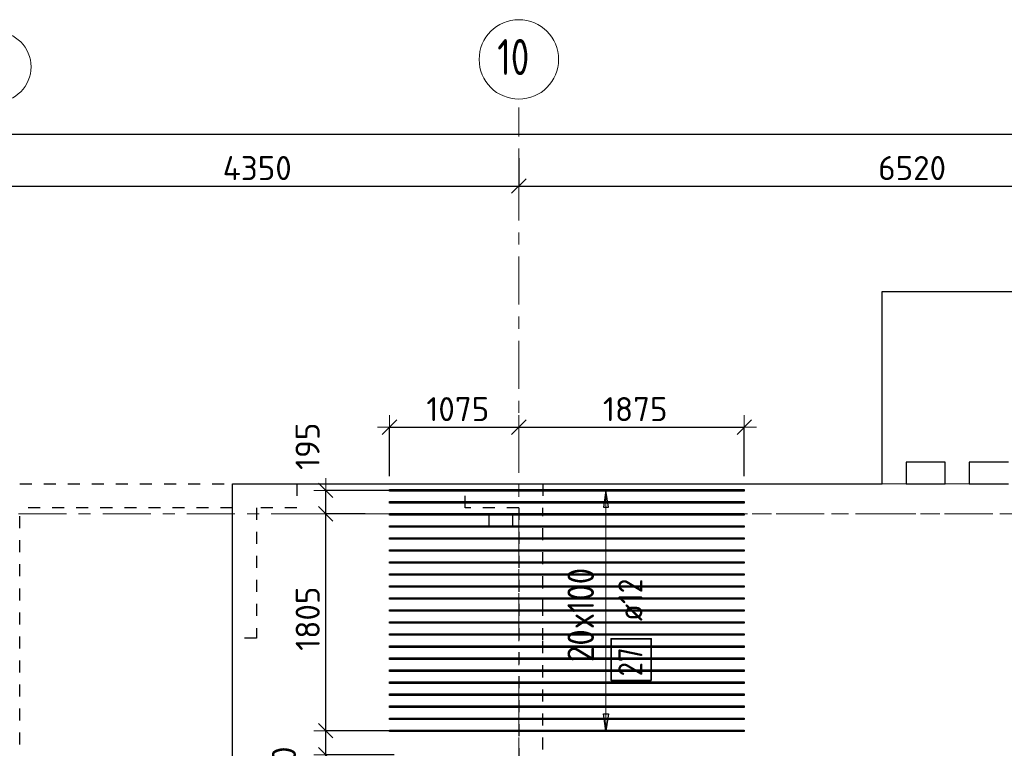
# Model space of a CAD drawing. Header units: metres. Extents: x -38 to 97, y -15 to 21.
# Tile 26 of 89: x 21.88 to 30.07, y 14.45 to 20.51. Entities that reach past the tile are written whole.
import ezdxf

# ---------------------------------------------------------------- set-up
doc = ezdxf.new("R2010")
doc.units = ezdxf.units.M
doc.header["$PDMODE"] = 65
for name, pattern in [('______11', [0.5, 0.4, -0.05, 0, -0.05]), ('______2', [0.0405, 0.03, -0.0105]), ('______3', [0.5, 0.4, -0.1]), ('______5', [1.1, 0.8, -0.1, 0.1, -0.1])]:
    doc.linetypes.add(name, pattern=pattern)
for name, color, linetype, lineweight in [('XR$2$Осевая линия (1)', 7, '______5', 13), ('XR$2$Размерная линия (1)', 7, 'Continuous', 13), ('XR$4$Балка (1)', 7, '______3', 13), ('XR$4$Перекрытие (1)', 7, 'Continuous', 35), ('XR$4$Размерная линия (1)', 7, 'Continuous', 13)]:
    doc.layers.add(name, color=color, linetype=linetype, lineweight=lineweight)
doc.layers.add('XR$4$Арм.стержн.Доп. Арм верхн.зоны Х', color=7, linetype='Continuous', lineweight=35, true_color=0x8c8cff)
doc.layers.add('XR$5$Стена_ бетон несущ.', color=7, linetype='Continuous', lineweight=70, true_color=0xb4b496)
doc.styles.add('ISOCPEUR', font='txt')
doc.dimstyles.new('DIMSTYLE_3', dxfattribs={"dimtxt": 0.2, "dimasz": 0.2, "dimexe": 0, "dimexo": 0, "dimgap": 0.1, "dimtad": 2, "dimdec": 0, "dimlfac": 1000, "dimrnd": 5, "dimzin": 12, "dimdsep": 46, "dimtxsty": 'ISOCPEUR', "dimblk1": 'ALL_ML_STRICH', "dimblk2": 'ALL_ML_STRICH', "dimsah": 1, "dimcen": 0, "dimclrd": 7, "dimclre": 256, "dimclrt": 7, "dimadec": 0, "dimazin": 0, "dimtfac": 1, "dimtdec": 0, "dimtix": 1, "dimtmove": 2, "dimatfit": 3, "dimfxl": 0, "dimtzin": 0, "dimlwd": 0, "dimlwe": -3, "dimarcsym": 0})
doc.dimstyles.new('DIMSTYLE_33', dxfattribs={"dimtxt": 0.2, "dimasz": 0.2, "dimexe": 0, "dimexo": 0, "dimgap": 0.1, "dimtad": 2, "dimdec": 0, "dimlfac": 1000, "dimrnd": 5, "dimzin": 12, "dimdsep": 46, "dimtxsty": 'ISOCPEUR', "dimblk1": 'ALL_ML_STRICH', "dimblk2": 'ALL_ML_STRICH', "dimsah": 1, "dimcen": 0, "dimclrd": 7, "dimclre": 256, "dimclrt": 7, "dimadec": 0, "dimazin": 0, "dimtfac": 1, "dimtdec": 0, "dimtix": 1, "dimtmove": 2, "dimatfit": 3, "dimfxl": 0, "dimtvp": 1.2, "dimtzin": 0, "dimlwd": 0, "dimlwe": -3, "dimarcsym": 0})

# ---------------------------------------------------------------- blocks, each defined once
blk = doc.blocks.new('ALL_ML_STRICH')
at = {"color": 0, "linetype": 'ByBlock', "lineweight": -2}
for p, q in [((0, -0.5), (0, 0.5)), ((-1, 0), (0.5, 0)), ((-0.3, -0.3), (0.3, 0.3))]:
    blk.add_line(p, q, dxfattribs=at)
blk = doc.blocks.new('*D11')
at = {"layer": 'DEFPOINTS', "color": 7, "linetype": 'Continuous', "lineweight": 13, "transparency": 33554687}
for p in [(0.5, 19.5574), (0.5, 19.3768), (61.6, 17.1197)]:
    blk.add_point(p, dxfattribs=at)
at = {"layer": 'XR$2$Размерная линия (1)', "color": 9, "linetype": 'Continuous', "lineweight": -2, "true_color": 0xc7c7c7, "transparency": 33554687}
for p, q in [((0.5, 19.3568), (0.5, 19.5574)), ((61.6, 17.1397), (61.6, 19.5574))]:
    blk.add_line(p, q, dxfattribs=at)
at = {"layer": 'XR$2$Размерная линия (1)', "color": 7, "linetype": 'Continuous', "lineweight": -2, "transparency": 33554687}
blk.add_line((0.5, 19.5574), (61.6, 19.5574), dxfattribs=at)
at = {"layer": 'XR$2$Размерная линия (1)', "color": 7, "linetype": 'Continuous', "lineweight": 13, "transparency": 33554687, "xscale": 0.2, "yscale": 0.2, "zscale": 0.2, "rotation": 180}
blk.add_blockref('ALL_ML_STRICH', (0.5, 19.5574), dxfattribs=at)
at = {"layer": 'XR$2$Размерная линия (1)', "color": 7, "linetype": 'Continuous', "lineweight": 13, "transparency": 33554687, "xscale": 0.2, "yscale": 0.2, "zscale": 0.2}
blk.add_blockref('ALL_ML_STRICH', (61.6, 19.5574), dxfattribs=at)
at = {"layer": 'XR$2$Размерная линия (1)', "color": 7, "linetype": 'Continuous', "lineweight": 13, "transparency": 33554687, "insert": (31.1, 19.7074), "char_height": 0.2, "width": 1, "attachment_point": 5, "style": 'ISOCPEUR'}
blk.add_mtext('\\A1;{61100}', dxfattribs=at)
blk = doc.blocks.new('*D31')
at = {"layer": 'DEFPOINTS', "color": 7, "linetype": 'Continuous', "lineweight": 13, "transparency": 33554687}
for p in [(21.68, 19.379), (26.03, 19.379), (21.68, 19.1261)]:
    blk.add_point(p, dxfattribs=at)
at = {"layer": 'XR$2$Размерная линия (1)', "color": 9, "linetype": 'Continuous', "lineweight": -2, "true_color": 0xc7c7c7, "transparency": 33554687}
for p, q in [((21.68, 19.359), (21.68, 19.1261)), ((26.03, 19.359), (26.03, 19.1261))]:
    blk.add_line(p, q, dxfattribs=at)
at = {"layer": 'XR$2$Размерная линия (1)', "color": 7, "linetype": 'Continuous', "lineweight": -2, "transparency": 33554687}
blk.add_line((21.68, 19.1261), (26.03, 19.1261), dxfattribs=at)
at = {"layer": 'XR$2$Размерная линия (1)', "color": 7, "linetype": 'Continuous', "lineweight": 13, "transparency": 33554687, "xscale": 0.2, "yscale": 0.2, "zscale": 0.2, "rotation": 180}
blk.add_blockref('ALL_ML_STRICH', (21.68, 19.1261), dxfattribs=at)
at = {"layer": 'XR$2$Размерная линия (1)', "color": 7, "linetype": 'Continuous', "lineweight": 13, "transparency": 33554687, "xscale": 0.2, "yscale": 0.2, "zscale": 0.2}
blk.add_blockref('ALL_ML_STRICH', (26.03, 19.1261), dxfattribs=at)
at = {"layer": 'XR$2$Размерная линия (1)', "color": 7, "linetype": 'Continuous', "lineweight": 13, "transparency": 33554687, "insert": (23.855, 19.2761), "char_height": 0.2, "width": 0.8, "attachment_point": 5, "style": 'ISOCPEUR'}
blk.add_mtext('\\A1;{4350}', dxfattribs=at)
blk = doc.blocks.new('*D32')
at = {"layer": 'DEFPOINTS', "color": 7, "linetype": 'Continuous', "lineweight": 13, "transparency": 33554687}
for p in [(26.03, 19.379), (26.03, 19.1261), (32.55, 19.1352)]:
    blk.add_point(p, dxfattribs=at)
at = {"layer": 'XR$2$Размерная линия (1)', "color": 9, "linetype": 'Continuous', "lineweight": -2, "true_color": 0xc7c7c7, "transparency": 33554687}
for p, q in [((26.03, 19.359), (26.03, 19.1261)), ((32.55, 19.1261), (32.55, 19.1261))]:
    blk.add_line(p, q, dxfattribs=at)
at = {"layer": 'XR$2$Размерная линия (1)', "color": 7, "linetype": 'Continuous', "lineweight": -2, "transparency": 33554687}
blk.add_line((26.03, 19.1261), (32.55, 19.1261), dxfattribs=at)
at = {"layer": 'XR$2$Размерная линия (1)', "color": 7, "linetype": 'Continuous', "lineweight": 13, "transparency": 33554687, "xscale": 0.2, "yscale": 0.2, "zscale": 0.2, "rotation": 180}
blk.add_blockref('ALL_ML_STRICH', (26.03, 19.1261), dxfattribs=at)
at = {"layer": 'XR$2$Размерная линия (1)', "color": 7, "linetype": 'Continuous', "lineweight": 13, "transparency": 33554687, "xscale": 0.2, "yscale": 0.2, "zscale": 0.2}
blk.add_blockref('ALL_ML_STRICH', (32.55, 19.1261), dxfattribs=at)
at = {"layer": 'XR$2$Размерная линия (1)', "color": 7, "linetype": 'Continuous', "lineweight": 13, "transparency": 33554687, "insert": (29.3, 19.2761), "char_height": 0.2, "width": 0.8, "attachment_point": 5, "style": 'ISOCPEUR'}
blk.add_mtext('\\A1;{6520}', dxfattribs=at)
blk = doc.blocks.new('*D342')
at = {"layer": 'DEFPOINTS', "color": 7, "linetype": 'Continuous', "lineweight": 13, "transparency": 33554687}
for p in [(24.9549, 17.1207), (26.03, 17.0978), (24.9549, 16.6943)]:
    blk.add_point(p, dxfattribs=at)
at = {"layer": 'XR$4$Размерная линия (1)', "color": 9, "linetype": 'Continuous', "lineweight": -2, "true_color": 0xc7c7c7, "transparency": 33554687}
for p, q in [((24.9549, 16.7143), (24.9549, 17.1207)), ((26.03, 17.1178), (26.03, 17.1207))]:
    blk.add_line(p, q, dxfattribs=at)
at = {"layer": 'XR$4$Размерная линия (1)', "color": 7, "linetype": 'Continuous', "lineweight": -2, "transparency": 33554687}
blk.add_line((24.9549, 17.1207), (26.03, 17.1207), dxfattribs=at)
at = {"layer": 'XR$4$Размерная линия (1)', "color": 7, "linetype": 'Continuous', "lineweight": 13, "transparency": 33554687, "xscale": 0.2, "yscale": 0.2, "zscale": 0.2, "rotation": 180}
blk.add_blockref('ALL_ML_STRICH', (24.9549, 17.1207), dxfattribs=at)
at = {"layer": 'XR$4$Размерная линия (1)', "color": 7, "linetype": 'Continuous', "lineweight": 13, "transparency": 33554687, "xscale": 0.2, "yscale": 0.2, "zscale": 0.2}
blk.add_blockref('ALL_ML_STRICH', (26.03, 17.1207), dxfattribs=at)
at = {"layer": 'XR$4$Размерная линия (1)', "color": 7, "linetype": 'Continuous', "lineweight": 13, "transparency": 33554687, "insert": (25.5225, 17.2707), "char_height": 0.2, "width": 0.8, "attachment_point": 5, "style": 'ISOCPEUR'}
blk.add_mtext('\\A1;{1075}', dxfattribs=at)
blk = doc.blocks.new('*D343')
at = {"layer": 'DEFPOINTS', "color": 7, "linetype": 'Continuous', "lineweight": 13, "transparency": 33554687}
for p in [(26.03, 17.1207), (26.03, 17.0978), (27.9049, 16.6943)]:
    blk.add_point(p, dxfattribs=at)
at = {"layer": 'XR$4$Размерная линия (1)', "color": 9, "linetype": 'Continuous', "lineweight": -2, "true_color": 0xc7c7c7, "transparency": 33554687}
for p, q in [((26.03, 17.1178), (26.03, 17.1207)), ((27.9049, 16.7143), (27.9049, 17.1207))]:
    blk.add_line(p, q, dxfattribs=at)
at = {"layer": 'XR$4$Размерная линия (1)', "color": 7, "linetype": 'Continuous', "lineweight": -2, "transparency": 33554687}
blk.add_line((26.03, 17.1207), (27.9049, 17.1207), dxfattribs=at)
at = {"layer": 'XR$4$Размерная линия (1)', "color": 7, "linetype": 'Continuous', "lineweight": 13, "transparency": 33554687, "xscale": 0.2, "yscale": 0.2, "zscale": 0.2, "rotation": 180}
blk.add_blockref('ALL_ML_STRICH', (26.03, 17.1207), dxfattribs=at)
at = {"layer": 'XR$4$Размерная линия (1)', "color": 7, "linetype": 'Continuous', "lineweight": 13, "transparency": 33554687, "xscale": 0.2, "yscale": 0.2, "zscale": 0.2}
blk.add_blockref('ALL_ML_STRICH', (27.9049, 17.1207), dxfattribs=at)
at = {"layer": 'XR$4$Размерная линия (1)', "color": 7, "linetype": 'Continuous', "lineweight": 13, "transparency": 33554687, "insert": (26.9975, 17.2707), "char_height": 0.2, "width": 0.8, "attachment_point": 5, "style": 'ISOCPEUR'}
blk.add_mtext('\\A1;{1875}', dxfattribs=at)
blk = doc.blocks.new('*D635')
at = {"layer": 'DEFPOINTS', "color": 7, "linetype": 'Continuous', "lineweight": 13, "transparency": 33554687}
for p in [(25.0147, 14.3953), (24.4247, 9.6003), (25.0215, 9.6003)]:
    blk.add_point(p, dxfattribs=at)
at = {"layer": 'XR$4$Размерная линия (1)', "color": 9, "linetype": 'Continuous', "lineweight": -2, "true_color": 0xc7c7c7, "transparency": 33554687}
for p, q in [((24.9947, 14.3953), (24.4247, 14.3953)), ((25.0015, 9.6003), (24.4247, 9.6003))]:
    blk.add_line(p, q, dxfattribs=at)
at = {"layer": 'XR$4$Размерная линия (1)', "color": 7, "linetype": 'Continuous', "lineweight": -2, "transparency": 33554687}
blk.add_line((24.4247, 9.6003), (24.4247, 14.3953), dxfattribs=at)
at = {"layer": 'XR$4$Размерная линия (1)', "color": 7, "linetype": 'Continuous', "lineweight": 13, "transparency": 33554687, "xscale": 0.2, "yscale": 0.2, "zscale": 0.2}
for p, rotation in [((24.4247, 14.3953), 90), ((24.4247, 9.6003), 270)]:
    blk.add_blockref('ALL_ML_STRICH', p, dxfattribs=dict(at, rotation=rotation))
at = {"layer": 'XR$4$Размерная линия (1)', "color": 7, "linetype": 'Continuous', "lineweight": 13, "transparency": 33554687, "insert": (24.2747, 11.9978), "char_height": 0.2, "width": 0.8, "attachment_point": 5, "rotation": 90, "style": 'ISOCPEUR'}
blk.add_mtext('\\A1;{4795}', dxfattribs=at)
blk = doc.blocks.new('*D636')
at = {"layer": 'DEFPOINTS', "color": 7, "linetype": 'Continuous', "lineweight": 13, "transparency": 33554687}
for p in [(25.022, 14.5953), (24.4247, 14.3953), (25.0147, 14.3953)]:
    blk.add_point(p, dxfattribs=at)
at = {"layer": 'XR$4$Размерная линия (1)', "color": 9, "linetype": 'Continuous', "lineweight": -2, "true_color": 0xc7c7c7, "transparency": 33554687}
for p, q in [((25.002, 14.5953), (24.4247, 14.5953)), ((24.9947, 14.3953), (24.4247, 14.3953))]:
    blk.add_line(p, q, dxfattribs=at)
at = {"layer": 'XR$4$Размерная линия (1)', "color": 7, "linetype": 'Continuous', "lineweight": -2, "transparency": 33554687}
blk.add_line((24.4247, 14.3953), (24.4247, 14.5953), dxfattribs=at)
at = {"layer": 'XR$4$Размерная линия (1)', "color": 7, "linetype": 'Continuous', "lineweight": 13, "transparency": 33554687, "xscale": 0.2, "yscale": 0.2, "zscale": 0.2}
for p, rotation in [((24.4247, 14.5953), 90), ((24.4247, 14.3953), 270)]:
    blk.add_blockref('ALL_ML_STRICH', p, dxfattribs=dict(at, rotation=rotation))
at = {"layer": 'XR$4$Размерная линия (1)', "color": 7, "linetype": 'Continuous', "lineweight": 13, "transparency": 33554687, "insert": (24.0769, 14.2596), "char_height": 0.2, "width": 0.6, "attachment_point": 5, "rotation": 90, "style": 'ISOCPEUR'}
blk.add_mtext('\\A1;{200}', dxfattribs=at)
blk = doc.blocks.new('*D637')
at = {"layer": 'DEFPOINTS', "color": 7, "linetype": 'Continuous', "lineweight": 13, "transparency": 33554687}
for p in [(24.772, 16.4), (24.4247, 14.5953), (25.022, 14.5953)]:
    blk.add_point(p, dxfattribs=at)
at = {"layer": 'XR$4$Размерная линия (1)', "color": 9, "linetype": 'Continuous', "lineweight": -2, "true_color": 0xc7c7c7, "transparency": 33554687}
for p, q in [((24.752, 16.4), (24.4247, 16.4)), ((25.002, 14.5953), (24.4247, 14.5953))]:
    blk.add_line(p, q, dxfattribs=at)
at = {"layer": 'XR$4$Размерная линия (1)', "color": 7, "linetype": 'Continuous', "lineweight": -2, "transparency": 33554687}
blk.add_line((24.4247, 14.5953), (24.4247, 16.4), dxfattribs=at)
at = {"layer": 'XR$4$Размерная линия (1)', "color": 7, "linetype": 'Continuous', "lineweight": 13, "transparency": 33554687, "xscale": 0.2, "yscale": 0.2, "zscale": 0.2}
for p, rotation in [((24.4247, 16.4), 90), ((24.4247, 14.5953), 270)]:
    blk.add_blockref('ALL_ML_STRICH', p, dxfattribs=dict(at, rotation=rotation))
at = {"layer": 'XR$4$Размерная линия (1)', "color": 7, "linetype": 'Continuous', "lineweight": 13, "transparency": 33554687, "insert": (24.2747, 15.5276), "char_height": 0.2, "width": 0.8, "attachment_point": 5, "rotation": 90, "style": 'ISOCPEUR'}
blk.add_mtext('\\A1;{1805}', dxfattribs=at)
blk = doc.blocks.new('*D638')
at = {"layer": 'DEFPOINTS', "color": 7, "linetype": 'Continuous', "lineweight": 13, "transparency": 33554687}
for p in [(25.0101, 16.5953), (24.4247, 16.4), (24.772, 16.4)]:
    blk.add_point(p, dxfattribs=at)
at = {"layer": 'XR$4$Размерная линия (1)', "color": 9, "linetype": 'Continuous', "lineweight": -2, "true_color": 0xc7c7c7, "transparency": 33554687}
for p, q in [((24.9901, 16.5953), (24.4247, 16.5953)), ((24.752, 16.4), (24.4247, 16.4))]:
    blk.add_line(p, q, dxfattribs=at)
at = {"layer": 'XR$4$Размерная линия (1)', "color": 7, "linetype": 'Continuous', "lineweight": -2, "transparency": 33554687}
blk.add_line((24.4247, 16.4), (24.4247, 16.5953), dxfattribs=at)
at = {"layer": 'XR$4$Размерная линия (1)', "color": 7, "linetype": 'Continuous', "lineweight": 13, "transparency": 33554687, "xscale": 0.2, "yscale": 0.2, "zscale": 0.2}
for p, rotation in [((24.4247, 16.5953), 90), ((24.4247, 16.4), 270)]:
    blk.add_blockref('ALL_ML_STRICH', p, dxfattribs=dict(at, rotation=rotation))
at = {"layer": 'XR$4$Размерная линия (1)', "color": 7, "linetype": 'Continuous', "lineweight": 13, "transparency": 33554687, "insert": (24.2733, 16.9618), "char_height": 0.2, "width": 0.6, "attachment_point": 5, "rotation": 90, "style": 'ISOCPEUR'}
blk.add_mtext('\\A1;{195}', dxfattribs=at)

msp = doc.modelspace()

# ---------------------------------------------------------------- linework, layer by layer
at = {"layer": 'XR$2$Осевая линия (1)', "color": 253, "linetype": '______11', "lineweight": 13, "true_color": 0xa0a0a0, "transparency": 33554687}
for p, q in [((26.03, 8.34), (26.03, 19.78)), ((-2.63, 16.4), (62.6, 16.4))]:
    msp.add_line(p, q, dxfattribs=at)
at = {"layer": 'XR$2$Осевая линия (1)', "color": 7, "linetype": 'Continuous', "lineweight": 13, "transparency": 33554687}
for centre, radius in [((26.0304, 20.1801), 0.3304), ((21.6824, 20.1181), 0.2924)]:
    msp.add_circle(centre, radius, dxfattribs=at)
at = {"layer": 'XR$4$Арм.стержн.Доп. Арм верхн.зоны Х', "color": 253, "linetype": 'Continuous', "lineweight": -3, "true_color": 0xa0a0a0, "transparency": 33554687}
for p, q in [((26.7546, 16.5953), (26.6546, 16.5953)), ((26.7546, 16.5953), (26.8546, 16.5953)), ((26.7546, 14.5953), (26.6546, 14.5953)), ((26.7546, 14.5953), (26.8546, 14.5953))]:
    msp.add_line(p, q, dxfattribs=at)
at = {"layer": 'XR$4$Арм.стержн.Доп. Арм верхн.зоны Х', "color": 7, "linetype": 'Continuous', "lineweight": 25, "transparency": 33554687}
for p, q in [((26.7546, 16.5953), (26.7346, 16.4553)), ((26.7746, 16.4553), (26.7546, 16.5953)), ((26.7346, 16.4553), (26.7746, 16.4553)), ((26.7546, 14.5953), (26.7346, 14.7353)), ((26.7346, 14.7353), (26.7746, 14.7353)), ((26.7746, 14.7353), (26.7546, 14.5953))]:
    msp.add_line(p, q, dxfattribs=at)
at = {"layer": 'XR$4$Арм.стержн.Доп. Арм верхн.зоны Х', "color": 7, "linetype": 'Continuous', "lineweight": 13, "transparency": 33554687}
for p, q in [((26.7546, 16.5953), (26.7546, 16.5953)), ((26.7546, 14.5953), (26.7546, 16.5953)), ((26.7546, 14.5953), (26.7546, 14.5953))]:
    msp.add_line(p, q, dxfattribs=at)
at = {"layer": 'XR$4$Арм.стержн.Доп. Арм верхн.зоны Х', "color": 34, "linetype": 'Continuous', "lineweight": 25, "transparency": 33554687}
for points in [[(27.9049, 16.5893), (24.9549, 16.5893), (24.9549, 16.6013), (27.9049, 16.6013), (27.9049, 16.5893)], [(27.9049, 16.4893), (24.9549, 16.4893), (24.9549, 16.5013), (27.9049, 16.5013), (27.9049, 16.4893)], [(27.9049, 16.3893), (24.9549, 16.3893), (24.9549, 16.4013), (27.9049, 16.4013), (27.9049, 16.3893)], [(27.9049, 16.2893), (24.9549, 16.2893), (24.9549, 16.3013), (27.9049, 16.3013), (27.9049, 16.2893)], [(27.9049, 16.1893), (24.9549, 16.1893), (24.9549, 16.2013), (27.9049, 16.2013), (27.9049, 16.1893)], [(27.9049, 16.0893), (24.9549, 16.0893), (24.9549, 16.1013), (27.9049, 16.1013), (27.9049, 16.0893)], [(27.9049, 15.9893), (24.9549, 15.9893), (24.9549, 16.0013), (27.9049, 16.0013), (27.9049, 15.9893)], [(27.9049, 15.8893), (24.9549, 15.8893), (24.9549, 15.9013), (27.9049, 15.9013), (27.9049, 15.8893)], [(27.9049, 15.7893), (24.9549, 15.7893), (24.9549, 15.8013), (27.9049, 15.8013), (27.9049, 15.7893)], [(27.9049, 15.6893), (24.9549, 15.6893), (24.9549, 15.7013), (27.9049, 15.7013), (27.9049, 15.6893)], [(27.9049, 15.5893), (24.9549, 15.5893), (24.9549, 15.6013), (27.9049, 15.6013), (27.9049, 15.5893)], [(27.9049, 15.4893), (24.9549, 15.4893), (24.9549, 15.5013), (27.9049, 15.5013), (27.9049, 15.4893)], [(27.9049, 15.3893), (24.9549, 15.3893), (24.9549, 15.4013), (27.9049, 15.4013), (27.9049, 15.3893)], [(27.9049, 15.2893), (24.9549, 15.2893), (24.9549, 15.3013), (27.9049, 15.3013), (27.9049, 15.2893)], [(27.9049, 15.1893), (24.9549, 15.1893), (24.9549, 15.2013), (27.9049, 15.2013), (27.9049, 15.1893)], [(27.9049, 15.0893), (24.9549, 15.0893), (24.9549, 15.1013), (27.9049, 15.1013), (27.9049, 15.0893)], [(27.9049, 14.9893), (24.9549, 14.9893), (24.9549, 15.0013), (27.9049, 15.0013), (27.9049, 14.9893)], [(27.9049, 14.8893), (24.9549, 14.8893), (24.9549, 14.9013), (27.9049, 14.9013), (27.9049, 14.8893)], [(27.9049, 14.7893), (24.9549, 14.7893), (24.9549, 14.8013), (27.9049, 14.8013), (27.9049, 14.7893)], [(27.9049, 14.6893), (24.9549, 14.6893), (24.9549, 14.7013), (27.9049, 14.7013), (27.9049, 14.6893)], [(27.9049, 14.5893), (24.9549, 14.5893), (24.9549, 14.6013), (27.9049, 14.6013), (27.9049, 14.5893)]]:
    msp.add_lwpolyline(points, dxfattribs=at)
at = {"layer": 'XR$4$Арм.стержн.Доп. Арм верхн.зоны Х', "color": 7, "linetype": 'Continuous', "lineweight": 35, "transparency": 33554687}
msp.add_lwpolyline([(27.1306, 15.0146), (27.1306, 15.3612), (26.7973, 15.3612), (26.7973, 15.0146), (27.1306, 15.0146)], dxfattribs=at)
at = {"layer": 'XR$4$Балка (1)', "color": 7, "linetype": '______2', "lineweight": 18, "transparency": 33554687}
for p, q in [((26.03, 16.6502), (26.03, 16.4002)), ((29.2501, 16.6502), (29.0501, 16.6502)), ((29.7751, 16.6502), (29.5751, 16.6502)), ((26.03, 16.4002), (32.675, 16.4002))]:
    msp.add_line(p, q, dxfattribs=at)
at = {"layer": 'XR$4$Перекрытие (1)', "color": 7, "linetype": 'Continuous', "lineweight": 25, "transparency": 33554687}
for p, q in [((29.0501, 16.8302), (29.0501, 18.2502)), ((29.0501, 18.2502), (32.4001, 18.2502)), ((29.0501, 16.6502), (29.0501, 16.8302)), ((29.2501, 16.8302), (29.2501, 16.6502)), ((29.5751, 16.8302), (29.2501, 16.8302)), ((29.5751, 16.6502), (29.5751, 16.8302)), ((29.7751, 16.8302), (29.7751, 16.6502)), ((30.1001, 16.8302), (29.7751, 16.8302)), ((23.6503, 11.7903), (23.6503, 16.6502)), ((23.6503, 16.6502), (29.0501, 16.6502)), ((29.2501, 16.6502), (29.5751, 16.6502)), ((29.7751, 16.6502), (30.1001, 16.6502)), ((25.98, 16.4003), (25.78, 16.4002)), ((25.78, 16.4002), (25.78, 16.3003)), ((25.98, 16.3004), (25.98, 16.4003)), ((25.78, 16.3003), (25.98, 16.3004))]:
    msp.add_line(p, q, dxfattribs=at)
at = {"layer": 'XR$4$Перекрытие (1)', "color": 7, "linetype": '______2', "lineweight": 18, "transparency": 33554687}
for p, q in [((26.03, 16.6502), (23.6503, 16.6502)), ((29.2501, 16.6502), (29.0501, 16.6502)), ((29.0501, 16.6502), (29.2501, 16.6502)), ((29.7751, 16.6502), (29.5751, 16.6502)), ((29.5751, 16.6502), (29.7751, 16.6502))]:
    msp.add_line(p, q, dxfattribs=at)
at = {"layer": 'XR$5$Стена_ бетон несущ.', "color": 253, "linetype": '______2', "lineweight": -3, "true_color": 0xa0a0a0, "transparency": 33554687}
for p, q in [((18.88, 16.65), (24.185, 16.65)), ((24.185, 16.65), (24.185, 16.45)), ((21.88, 13.68), (21.88, 16.45)), ((23.6503, 16.45), (21.88, 16.45)), ((23.6503, 15.365), (23.6503, 16.45)), ((24.185, 16.45), (23.8503, 16.45)), ((23.8503, 16.45), (23.8503, 15.365)), ((26.03, 16.45), (26.03, 9)), ((26.23, 15.78), (26.23, 16.45)), ((26.23, 15.6), (26.23, 15.78)), ((26.23, 15.35), (26.23, 15.6)), ((23.8503, 15.365), (23.6503, 15.365)), ((26.23, 10.6396), (26.23, 15.35))]:
    msp.add_line(p, q, dxfattribs=at)
for points in [[(25.585, 16.65), (26.23, 16.65), (26.23, 16.45)], [(26.03, 16.45), (25.585, 16.45), (25.585, 16.65)]]:
    msp.add_lwpolyline(points, dxfattribs=at)

# ---------------------------------------------------------------- texts
at = {"layer": 'XR$2$Осевая линия (1)', "color": 7, "linetype": 'Continuous', "lineweight": 13, "transparency": 33554687, "insert": (25.8504, 20.0496), "char_height": 0.3, "width": 0.472281, "attachment_point": 7, "style": 'ISOCPEUR'}
msp.add_mtext('\\W0.75;10', dxfattribs=at)
at = {"layer": 'XR$4$Арм.стержн.Доп. Арм верхн.зоны Х', "color": 7, "linetype": 'Continuous', "lineweight": 13, "transparency": 33554687, "insert": (26.6546, 15.1663), "char_height": 0.22, "width": 0.979318, "attachment_point": 7, "rotation": 90, "style": 'ISOCPEUR'}
msp.add_mtext('\\W0.91;20x100', dxfattribs=at)
at = {"layer": 'XR$4$Арм.стержн.Доп. Арм верхн.зоны Х', "color": 7, "linetype": 'Continuous', "lineweight": 25, "transparency": 33554687, "char_height": 0.2, "attachment_point": 7, "rotation": 90, "style": 'ISOCPEUR'}
for s, insert, width in [('\\W0.89; ø12 ', (27.0573, 15.3946), 0.749105), ('\\W0.87;27', (27.0573, 15.0479), 0.367208)]:
    msp.add_mtext(s, dxfattribs=dict(at, insert=insert, width=width))

# ---------------------------------------------------------------- dimensions: what is measured, and where the dimension line sits
at = {"layer": 'XR$2$Размерная линия (1)', "color": 7, "linetype": 'Continuous', "lineweight": 13, "transparency": 33554687}
for base, p1, p2, picture, middle in [((61.6, 19.5574), (0.5, 19.3568), (61.6, 17.1397), '*D11', (31.1, 19.7074)), ((26.03, 19.1261), (21.68, 19.359), (26.03, 19.359), '*D31', (23.855, 19.2761)), ((32.55, 19.1261), (26.03, 19.359), (32.55, 19.1261), '*D32', (29.3, 19.2761))]:
    dim = msp.add_linear_dim(base=base, p1=p1, p2=p2, dimstyle='DIMSTYLE_3', override={"dimpost": '<>', "dimclrd": 7, "dimclre": 9, "dimclrt": 7, "dimlwd": 0, "dimlwe": 65533}, dxfattribs=at)
    dim.commit()
    dim.dimension.update_dxf_attribs({"geometry": picture, "text_midpoint": middle, "dimtype": 160})
at = {"layer": 'XR$4$Размерная линия (1)', "color": 7, "linetype": 'Continuous', "lineweight": 13, "transparency": 33554687}
for base, p1, p2, picture, middle in [((26.03, 17.1207), (24.9549, 16.7143), (26.03, 17.1178), '*D342', (25.5225, 17.2707)), ((27.9049, 17.1207), (26.03, 17.1178), (27.9049, 16.7143), '*D343', (26.9975, 17.2707))]:
    dim = msp.add_linear_dim(base=base, p1=p1, p2=p2, dimstyle='DIMSTYLE_3', override={"dimpost": '<>', "dimclrd": 7, "dimclre": 9, "dimclrt": 7, "dimlwd": 0, "dimlwe": 65533}, dxfattribs=at)
    dim.commit()
    dim.dimension.update_dxf_attribs({"geometry": picture, "text_midpoint": middle, "dimtype": 160})
for base, p1, p2, dimstyle, picture, middle in [((24.4247, 16.5953), (24.752, 16.4), (24.9901, 16.5953), 'DIMSTYLE_33', '*D638', (24.2733, 16.9618)), ((24.4247, 16.4), (25.002, 14.5953), (24.752, 16.4), 'DIMSTYLE_3', '*D637', (24.2747, 15.5276)), ((24.4247, 14.5953), (24.9947, 14.3953), (25.002, 14.5953), 'DIMSTYLE_33', '*D636', (24.0769, 14.2596)), ((24.4247, 14.3953), (25.0015, 9.6003), (24.9947, 14.3953), 'DIMSTYLE_3', '*D635', (24.2747, 11.9978))]:
    dim = msp.add_linear_dim(base=base, p1=p1, p2=p2, angle=90, dimstyle=dimstyle, override={"dimpost": '<>', "dimclrd": 7, "dimclre": 9, "dimclrt": 7, "dimlwd": 0, "dimlwe": 65533}, dxfattribs=at)
    dim.commit()
    dim.dimension.update_dxf_attribs({"geometry": picture, "text_midpoint": middle, "dimtype": 160})

doc.saveas('drawing.dxf')
